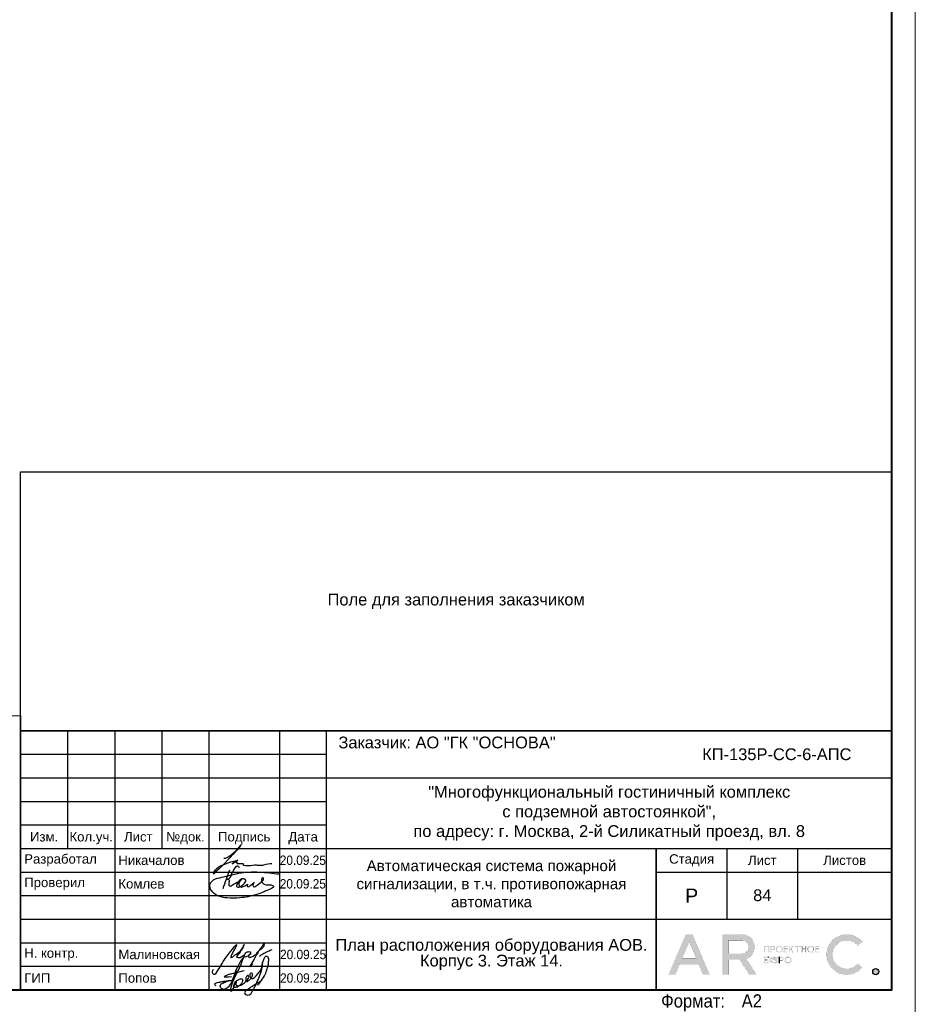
# Model space of a CAD drawing. Header units: millimetres. Extents: x -195178 to 1761886, y 140622 to 301105.
# Tile 78 of 131: x 750533 to 769552, y 224498 to 245401. Entities that reach past the tile are written whole.
import ezdxf
from ezdxf.enums import TextEntityAlignment as Align

# ---------------------------------------------------------------- set-up
doc = ezdxf.new("R2010")
doc.units = ezdxf.units.MM
doc.layers.get('Defpoints').update_dxf_attribs({"color": 252})
for name, color, linetype, lineweight in [('DB CP Оформление', 7, 'Continuous', 25), ('Охрана входов', 252, 'Continuous', 30), ('Рамка', 7, 'Continuous', 18)]:
    doc.layers.add(name, color=color, linetype=linetype, lineweight=lineweight)
doc.layers.add('DB CP Подписи', color=7, linetype='Continuous', lineweight=25, true_color=0x0a45f5)
doc.layers.add('Автоматика', color=1, linetype='Continuous')
doc.layers.add('формат', color=250, linetype='Continuous')
doc.styles.add('Arial', font='arial.ttf', dxfattribs={"width": 0.9, "height": 699.9999999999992})
doc.styles.add('CP.Text', font='arial.ttf')
doc.styles.add('CP.Text дата', font='arial.ttf', dxfattribs={"width": 0.9})

# ---------------------------------------------------------------- blocks, each defined once
blk = doc.blocks.new('*U29')
at = {"color": 0, "lineweight": 0}
blk.add_lwpolyline([(-594, 4.393872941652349e-15), (6.661338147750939e-14, 6.661338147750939e-14), (3.331937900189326e-14, 420.0000000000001), (-594.0000000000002, 420.0000000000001)], close=True, dxfattribs=at)
at = {"lineweight": 40}
blk.add_lwpolyline([(-574, 5.000000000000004), (-4.999999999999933, 5.000000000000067), (-4.999999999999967, 415.0000000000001), (-574.0000000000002, 415.0000000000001)], close=True, dxfattribs=at)
at = {"style": 'Arial', "width": 0.9}
blk.add_text('Формат:', height=2.8, dxfattribs=at).set_placement((-53.97311837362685, 1.250000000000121))
at = {"style": 'Arial', "width": 0.9, "flags": 8}
blk.add_attdef('FORMAT', (-36.87188609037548, 1.257088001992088), '', height=2.8, dxfattribs=at)
blk = doc.blocks.new('Попов')
at = {"layer": 'DB CP Подписи', "color": 160, "true_color": 0x0a45f5}
for points in [[(7.394956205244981, 7.032094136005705), (4.284556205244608, 0.8400941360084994), (3.982156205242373, 0.4944941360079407), (3.665356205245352, 0.2583778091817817), (3.190156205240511, 0.09837780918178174), (2.801356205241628, 0.2064941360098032), (2.509696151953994, 0.451294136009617), (2.383756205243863, 0.7680941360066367), (2.429696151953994, 0.9984941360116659), (2.62855620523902, 1.243294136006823), (3.319756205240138, 1.603294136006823), (3.895756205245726, 1.848094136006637), (4.370956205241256, 1.992094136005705), (4.918156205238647, 1.992094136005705)], [(7.394956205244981, 7.032094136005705), (6.962956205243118, 6.427294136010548), (4.918156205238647, 1.992094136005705)], [(8.094156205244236, 0.03369413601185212), (8.828556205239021, 0.5520941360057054), (9.980556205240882, 1.272094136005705), (10.85895620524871, 1.761694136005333), (10.41255620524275, 1.084894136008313), (11.57895620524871, 2.611294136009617), (12.16935620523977, 3.84969413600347), (12.471756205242, 4.713694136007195), (12.629696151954, 5.419294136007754), (12.689696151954, 6.2400941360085), (12.54375620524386, 6.945694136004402), (12.34215620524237, 7.075294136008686), (12.03975620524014, 7.075294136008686), (11.64969615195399, 6.6000941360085), (11.379696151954, 5.779294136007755), (11.21895620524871, 4.728094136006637), (10.72935620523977, 3.014494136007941), (9.418956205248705, 0.0336941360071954)], [(5.979696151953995, 4.069175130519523), (4.859696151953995, -0.1216221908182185), (5.311356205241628, 0.624094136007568), (5.311356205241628, 0.8688941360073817), (5.624396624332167, 1.697142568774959), (6.247356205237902, 2.150494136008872), (6.650556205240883, 2.323294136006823), (6.909756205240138, 2.323294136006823), (7.125756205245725, 2.150494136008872), (7.125756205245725, 1.747294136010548), (6.82335620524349, 1.243294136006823), (6.333756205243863, 0.7968941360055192), (5.714556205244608, 0.5088941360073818), (5.412156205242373, 0.5952941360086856), (5.49855620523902, 1.286494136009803), (5.817585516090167, 1.879286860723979), (5.714556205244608, 1.286494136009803), (5.829756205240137, 0.9552941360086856), (6.146556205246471, 0.8832941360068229), (6.794556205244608, 1.012894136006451), (7.528956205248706, 1.459294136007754), (8.119356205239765, 2.064094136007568), (8.407356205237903, 2.510494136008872), (8.407356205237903, 2.899294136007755), (8.320956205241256, 3.028894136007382), (8.090556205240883, 2.956894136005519), (7.816956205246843, 2.366494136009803), (7.816956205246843, 1.963294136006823), (7.989756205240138, 1.776094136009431), (8.364156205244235, 1.891294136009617), (8.82495620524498, 2.323294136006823), (9.055356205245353, 2.697694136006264), (9.271356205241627, 3.302494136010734), (9.012156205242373, 3.561694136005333), (8.882556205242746, 3.561694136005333), (8.709696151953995, 3.3600941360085), (8.709696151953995, 2.978377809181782), (9.039696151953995, 2.408377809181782), (10.349696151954, 3.378377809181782), (11.11969615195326, 4.410259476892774), (11.27818451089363, 5.133235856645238), (11.35539592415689, 5.654323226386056), (11.38831620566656, 5.819447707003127), (11.35539592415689, 5.654323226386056)], [(3.521356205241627, 2.971294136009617), (3.294445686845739, 2.859738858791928), (4.789696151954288, 2.859738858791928)], [(3.521356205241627, 2.971294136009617), (4.126156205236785, 3.244894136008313), (4.932556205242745, 3.475294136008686), (6.444556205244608, 3.835294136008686), (7.495756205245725, 4.080094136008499)], [(1.534156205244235, 0.8688941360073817), (1.303756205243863, 1.041694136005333), (1.217356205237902, 1.214494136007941), (1.447756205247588, 1.416094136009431), (2.038156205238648, 1.603294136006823), (2.815756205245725, 1.761694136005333), (3.506956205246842, 1.876894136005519), (4.357209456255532, 1.989153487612), (4.918156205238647, 1.992094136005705)]]:
    blk.add_spline(points, degree=3, dxfattribs=at)
at = {"layer": 'DB CP Подписи'}
blk.add_spline([(8.094156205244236, 0.03369413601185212), (7.791756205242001, -0.2544480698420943), (7.618956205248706, -0.4847058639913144), (7.618956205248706, -0.8015058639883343), (7.950156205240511, -1.060705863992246), (8.569356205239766, -1.060705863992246), (8.943756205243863, -0.7583058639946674), (9.116556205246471, -0.4991058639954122), (9.418956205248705, 0.0336941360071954)], degree=3, dxfattribs=at)
blk = doc.blocks.new('A$Cf51998ab')
at = {"layer": 'DB CP Подписи'}
for points in [[(2.024743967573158, 7.175397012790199), (0.02474396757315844, 3.175397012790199), (2.524743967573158, 0.1753970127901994), (9.524743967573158, 6.675397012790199), (17.02474396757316, 19.1753970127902), (23.52474396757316, 28.6753970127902), (29.02474396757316, 35.6753970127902), (35.52474396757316, 43.6753970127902), (36.52474396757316, 44.6753970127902), (30.02474396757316, 30.6753970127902), (28.52474396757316, 26.1753970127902), (28.52474396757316, 25.1753970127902), (31.52474396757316, 26.6753970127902), (36.02474396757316, 30.1753970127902), (43.52474396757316, 36.1753970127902), (45.52474396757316, 39.1753970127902), (47.52474396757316, 42.6753970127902), (47.52474396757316, 43.1753970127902), (48.02474396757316, 44.1753970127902), (40.52474396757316, 31.1753970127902), (37.52474396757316, 25.6753970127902), (40.52474396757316, 25.1753970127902), (47.02474396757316, 28.6753970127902), (47.52474396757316, 29.1753970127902)], [(66.52474396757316, 31.6753970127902), (75.02474396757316, 39.1753970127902), (79.02474396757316, 43.6753970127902), (79.52474396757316, 46.6753970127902), (75.02474396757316, 41.6753970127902), (69.02474396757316, 32.6753970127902), (61.02474396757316, 18.6753970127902), (57.02474396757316, 11.6753970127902), (61.52474396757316, 15.6753970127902)], [(57.52474396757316, 34.1753970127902), (54.52474396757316, 34.1753970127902), (50.02474396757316, 31.1753970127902), (49.52474396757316, 26.1753970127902), (54.02474396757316, 27.6753970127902), (56.02474396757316, 29.1753970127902), (58.02474396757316, 33.1753970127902), (57.52474396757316, 34.1753970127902)], [(59.02474396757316, 30.6753970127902), (55.49455854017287, 28.71229258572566), (55.52474396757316, 25.6753970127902), (57.52474396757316, 25.6753970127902), (62.02474396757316, 27.6753970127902), (65.02474396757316, 29.6753970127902), (65.52474396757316, 30.1753970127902)], [(71.80259313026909, 27.23596012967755), (75.18207571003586, 30.02247973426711), (81.43411698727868, 33.40007838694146), (87.77064376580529, 36.27103771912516), (91.06563812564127, 37.45319772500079)]]:
    blk.add_spline(points, degree=3, dxfattribs=at)
blk = doc.blocks.new('Лого')
at = {"layer": 'DB CP Оформление'}
h = blk.add_hatch(color=0, dxfattribs=at)
edge = h.paths.add_edge_path()
edge.add_line((-3.149615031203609, 491.8564630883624), (-2.145539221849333, 491.0307320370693))
edge.add_arc((-5.466713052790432, 493.7619962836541), 4.300000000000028, 39.43316774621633, 320.5668322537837, ccw=False)
edge.add_line((-2.145539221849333, 496.4932605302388), (-3.149615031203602, 495.6675294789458))
edge.add_arc((-5.466713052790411, 493.7619962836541), 3.000000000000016, 39.43316774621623, 320.5668322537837)
edge = h.paths.add_edge_path()
edge.add_arc((0.7039796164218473, 490.1453402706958), 0.65, 0, 360)
h.paths.add_polyline_path([(-38.91856638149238, 496.3972109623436), (-37.43639440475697, 492.9290438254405), (-40.40073835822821, 492.9290438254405)], flags=16)
edge = h.paths.add_edge_path(flags=16)
edge.add_line((-30.56831019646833, 493.9825875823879), (-27.63778042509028, 493.9825875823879))
edge.add_arc((-27.63778042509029, 495.2825875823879), 1.299999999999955, 270.0000000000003, 360.0000000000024)
edge.add_line((-26.33778042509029, 495.2825875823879), (-26.33778042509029, 495.4512324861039))
edge.add_arc((-27.63778042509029, 495.4512324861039), 1.300000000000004, 359.9999999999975, 449.9999999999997)
edge.add_line((-27.63778042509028, 496.7512324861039), (-30.56831019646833, 496.7512324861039))
edge.add_line((-30.56831019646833, 496.7512324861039), (-30.56831019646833, 493.9825875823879))
h.paths.add_polyline_path([(-35.9689509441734, 489.4953402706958), (-36.88082038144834, 491.6290438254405), (-40.956312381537, 491.6290438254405), (-41.8681818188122, 489.4953402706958), (-43.28192242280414, 489.4953402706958), (-39.6254366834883, 498.0512324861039), (-38.21169607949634, 498.0512324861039), (-34.55521034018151, 489.4953402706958)])
edge = h.paths.add_edge_path()
edge.add_line((-30.56831019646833, 489.4953402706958), (-31.86831019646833, 489.4953402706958))
edge.add_line((-31.86831019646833, 489.4953402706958), (-31.86831019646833, 498.0512324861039))
edge.add_line((-31.86831019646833, 498.0512324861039), (-27.63778042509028, 498.0512324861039))
edge.add_arc((-27.63778042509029, 495.4512324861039), 2.600000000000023, 0, 89.99999999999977, ccw=False)
edge.add_line((-25.03778042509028, 495.4512324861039), (-25.03778042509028, 495.2825875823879))
edge.add_arc((-27.63778042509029, 495.2825875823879), 2.600000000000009, -70.23716168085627, 0, ccw=False)
edge.add_line((-26.75864866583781, 492.8357268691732), (-24.6131234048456, 489.4953402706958))
edge.add_line((-24.6131234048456, 489.4953402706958), (-26.15818166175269, 489.4953402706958))
edge.add_line((-26.15818166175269, 489.4953402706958), (-28.20534579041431, 492.6825875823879))
edge.add_line((-28.20534579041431, 492.6825875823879), (-30.56831019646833, 492.6825875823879))
edge.add_line((-30.56831019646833, 492.6825875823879), (-30.56831019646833, 489.4953402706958))
edge = h.paths.add_edge_path(flags=16)
edge.add_line((-21.27053753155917, 492.6928723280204), (-21.27053753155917, 492.5228723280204))
edge.add_arc((-20.82053753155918, 492.5228723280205), 0.4499999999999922, 180.0000000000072, 270.0000000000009)
edge.add_line((-20.82053753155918, 492.0728723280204), (-20.69150461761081, 492.0728723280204))
edge.add_arc((-20.6915046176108, 492.5228723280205), 0.4500000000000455, 269.9999999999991, 359.9999999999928)
edge.add_line((-20.24150461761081, 492.5228723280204), (-20.24150461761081, 492.6928723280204))
edge.add_arc((-20.69150461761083, 492.6928723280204), 0.4500000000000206, 0, 89.99999999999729)
edge.add_line((-20.69150461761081, 493.1428723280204), (-20.82053753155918, 493.1428723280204))
edge.add_arc((-20.82053753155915, 492.6928723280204), 0.4500000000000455, 90.00000000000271, 180)
edge = h.paths.add_edge_path(flags=17)
edge.add_line((-21.62964566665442, 491.9228723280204), (-21.62964566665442, 492.5328723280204))
edge.add_line((-21.62964566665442, 492.5328723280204), (-21.45053753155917, 492.5328723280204))
edge.add_line((-21.45053753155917, 492.5328723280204), (-21.45053753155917, 492.5228723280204))
edge.add_arc((-20.85053753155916, 492.5228723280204), 0.6000000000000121, 180, 269.999999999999)
edge.add_line((-20.85053753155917, 491.9228723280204), (-20.66150461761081, 491.9228723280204))
edge.add_arc((-20.66150461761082, 492.5228723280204), 0.6000000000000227, 270.000000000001, 360)
edge.add_line((-20.06150461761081, 492.5228723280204), (-20.06150461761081, 492.6928723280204))
edge.add_arc((-20.66150461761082, 492.6928723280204), 0.6000000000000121, 0, 89.99999999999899)
edge.add_line((-20.66150461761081, 493.2928723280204), (-20.85053753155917, 493.2928723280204))
edge.add_arc((-20.85053753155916, 492.6928723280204), 0.6000000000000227, 90.00000000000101, 180)
edge.add_line((-21.45053753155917, 492.6928723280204), (-21.45053753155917, 492.6828723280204))
edge.add_line((-21.45053753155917, 492.6828723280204), (-21.62964566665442, 492.6828723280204))
edge.add_line((-21.62964566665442, 492.6828723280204), (-21.62964566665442, 493.2928723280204))
edge.add_line((-21.62964566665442, 493.2928723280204), (-21.80964566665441, 493.2928723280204))
edge.add_line((-21.80964566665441, 493.2928723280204), (-21.80964566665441, 491.9228723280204))
edge.add_line((-21.80964566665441, 491.9228723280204), (-21.62964566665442, 491.9228723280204))
edge = h.paths.add_edge_path(flags=16)
edge.add_line((-18.44160413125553, 492.6928723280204), (-18.44160413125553, 492.5228723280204))
edge.add_arc((-17.99160413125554, 492.5228723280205), 0.4499999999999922, 180.0000000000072, 270.0000000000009)
edge.add_line((-17.99160413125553, 492.0728723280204), (-17.86257121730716, 492.0728723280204))
edge.add_arc((-17.86257121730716, 492.5228723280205), 0.4500000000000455, 269.9999999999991, 359.9999999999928)
edge.add_line((-17.41257121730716, 492.5228723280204), (-17.41257121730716, 492.6928723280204))
edge.add_arc((-17.86257121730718, 492.6928723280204), 0.4500000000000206, 0, 89.99999999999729)
edge.add_line((-17.86257121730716, 493.1428723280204), (-17.99160413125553, 493.1428723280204))
edge.add_arc((-17.99160413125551, 492.6928723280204), 0.4500000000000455, 90.00000000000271, 180)
edge = h.paths.add_edge_path()
edge.add_line((-18.62160413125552, 492.6928723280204), (-18.62160413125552, 492.5228723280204))
edge.add_arc((-18.02160413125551, 492.5228723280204), 0.6000000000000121, 180, 269.999999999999)
edge.add_line((-18.02160413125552, 491.9228723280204), (-17.83257121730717, 491.9228723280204))
edge.add_arc((-17.83257121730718, 492.5228723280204), 0.6000000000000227, 270.000000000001, 360)
edge.add_line((-17.23257121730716, 492.5228723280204), (-17.23257121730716, 492.6928723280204))
edge.add_arc((-17.83257121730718, 492.6928723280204), 0.6000000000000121, 0, 89.99999999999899)
edge.add_line((-17.83257121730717, 493.2928723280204), (-18.02160413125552, 493.2928723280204))
edge.add_arc((-18.02160413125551, 492.6928723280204), 0.6000000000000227, 90.00000000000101, 180)
edge = h.paths.add_edge_path(flags=16)
edge.add_line((-13.61226025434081, 494.9777851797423), (-13.61226025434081, 494.8077851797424))
edge.add_arc((-13.16226025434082, 494.8077851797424), 0.4499999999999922, 180.0000000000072, 270.0000000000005)
edge.add_line((-13.16226025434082, 494.3577851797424), (-13.03322734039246, 494.3577851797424))
edge.add_arc((-13.03322734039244, 494.8077851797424), 0.4500000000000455, 269.9999999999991, 359.9999999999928)
edge.add_line((-12.58322734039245, 494.8077851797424), (-12.58322734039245, 494.9777851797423))
edge.add_arc((-13.03322734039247, 494.9777851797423), 0.4500000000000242, 0, 89.99999999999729)
edge.add_line((-13.03322734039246, 495.4277851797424), (-13.16226025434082, 495.4277851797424))
edge.add_arc((-13.16226025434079, 494.9777851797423), 0.4500000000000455, 90.00000000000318, 180)
edge = h.paths.add_edge_path()
edge.add_line((-13.79226025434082, 494.9777851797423), (-13.79226025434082, 494.8077851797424))
edge.add_arc((-13.19226025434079, 494.8077851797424), 0.6000000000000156, 180, 269.9999999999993)
edge.add_line((-13.19226025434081, 494.2077851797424), (-13.00322734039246, 494.2077851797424))
edge.add_arc((-13.00322734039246, 494.8077851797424), 0.6000000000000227, 270.000000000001, 360)
edge.add_line((-12.40322734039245, 494.8077851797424), (-12.40322734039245, 494.9777851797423))
edge.add_arc((-13.00322734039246, 494.9777851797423), 0.6000000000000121, 0, 89.99999999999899)
edge.add_line((-13.00322734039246, 495.5777851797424), (-13.19226025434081, 495.5777851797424))
edge.add_arc((-13.19226025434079, 494.9777851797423), 0.6000000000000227, 90.00000000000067, 180)
edge = h.paths.add_edge_path(flags=16)
edge.add_line((-20.28705089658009, 494.9777851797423), (-20.28705089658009, 494.8077851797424))
edge.add_arc((-19.8370508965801, 494.8077851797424), 0.4499999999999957, 180.0000000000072, 270.0000000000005)
edge.add_line((-19.83705089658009, 494.3577851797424), (-19.70801798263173, 494.3577851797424))
edge.add_arc((-19.70801798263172, 494.8077851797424), 0.4500000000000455, 269.9999999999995, 359.9999999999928)
edge.add_line((-19.25801798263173, 494.8077851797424), (-19.25801798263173, 494.9777851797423))
edge.add_arc((-19.70801798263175, 494.9777851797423), 0.4500000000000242, 0, 89.99999999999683)
edge.add_line((-19.70801798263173, 495.4277851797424), (-19.83705089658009, 495.4277851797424))
edge.add_arc((-19.83705089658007, 494.9777851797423), 0.4500000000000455, 90.00000000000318, 180)
edge = h.paths.add_edge_path()
edge.add_line((-20.46705089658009, 494.9777851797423), (-20.46705089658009, 494.8077851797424))
edge.add_arc((-19.86705089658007, 494.8077851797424), 0.6000000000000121, 180, 269.999999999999)
edge.add_line((-19.86705089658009, 494.2077851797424), (-19.67801798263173, 494.2077851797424))
edge.add_arc((-19.67801798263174, 494.8077851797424), 0.6000000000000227, 270.000000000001, 360)
edge.add_line((-19.07801798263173, 494.8077851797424), (-19.07801798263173, 494.9777851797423))
edge.add_arc((-19.67801798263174, 494.9777851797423), 0.6000000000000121, 0, 89.99999999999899)
edge.add_line((-19.67801798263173, 495.5777851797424), (-19.86705089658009, 495.5777851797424))
edge.add_arc((-19.86705089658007, 494.9777851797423), 0.6000000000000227, 90.00000000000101, 180)
edge = h.paths.add_edge_path(flags=16)
edge.add_arc((-19.22667760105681, 492.7878723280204), 0.1800000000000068, 270.0000000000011, 360)
edge.add_line((-19.04667760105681, 492.7878723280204), (-19.0466776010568, 492.9328723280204))
edge.add_arc((-19.22667760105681, 492.9328723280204), 0.1800000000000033, 0, 89.99999999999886)
edge.add_line((-19.2266776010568, 493.1128723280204), (-19.63443714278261, 493.1128723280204))
edge.add_line((-19.63443714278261, 493.1128723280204), (-19.6344371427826, 492.6078723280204))
edge.add_line((-19.6344371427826, 492.6078723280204), (-19.22667760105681, 492.6078723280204))
edge = h.paths.add_edge_path()
edge.add_line((-19.63443714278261, 491.9228723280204), (-19.81443714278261, 491.9228723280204))
edge.add_line((-19.81443714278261, 491.9228723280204), (-19.81443714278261, 493.2928723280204))
edge.add_line((-19.81443714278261, 493.2928723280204), (-19.2266776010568, 493.2928723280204))
edge.add_arc((-19.2266776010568, 492.9328723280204), 0.3600000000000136, 0, 89.99999999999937, ccw=False)
edge.add_line((-18.8666776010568, 492.9328723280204), (-18.86667760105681, 492.7878723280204))
edge.add_arc((-19.22667760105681, 492.7878723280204), 0.3600000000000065, -89.99999999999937, 0, ccw=False)
edge.add_line((-19.22667760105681, 492.4278723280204), (-19.63443714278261, 492.4278723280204))
edge.add_line((-19.63443714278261, 492.4278723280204), (-19.63443714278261, 491.9228723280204))
edge = h.paths.add_edge_path(flags=16)
edge.add_line((-22.41432519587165, 492.0728723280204), (-22.81592550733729, 492.0728723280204))
edge.add_line((-22.81592550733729, 492.0728723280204), (-22.81592550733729, 492.5700955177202))
edge.add_line((-22.81592550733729, 492.5700955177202), (-22.41432519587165, 492.5700955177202))
edge.add_arc((-22.41432519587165, 492.3900955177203), 0.17999999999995, -1.807620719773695e-11, 89.99999999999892, ccw=False)
edge.add_line((-22.23432519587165, 492.3900955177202), (-22.23432519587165, 492.2528723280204))
edge.add_arc((-22.41432519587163, 492.2528723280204), 0.1799999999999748, -90.00000000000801, 0, ccw=False)
h.paths.add_polyline_path([(-16.95626591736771, 495.5777851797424), (-17.51223811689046, 494.9677851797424), (-17.55459530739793, 494.9677851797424), (-17.55459530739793, 495.5777851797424), (-17.73459530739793, 495.5777851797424), (-17.73459530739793, 494.2077851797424), (-17.55459530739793, 494.2077851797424), (-17.55459530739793, 494.8177851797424), (-17.47826675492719, 494.8177851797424), (-16.92229455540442, 494.2077851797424), (-16.67874821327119, 494.2077851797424), (-17.32006333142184, 494.9114214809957), (-16.71271957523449, 495.5777851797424)])
edge = h.paths.add_edge_path()
edge.add_line((-22.10894538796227, 493.1128723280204), (-22.8159255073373, 493.1128723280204))
edge.add_line((-22.8159255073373, 493.1128723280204), (-22.81592550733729, 492.7200955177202))
edge.add_line((-22.81592550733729, 492.7200955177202), (-22.41432519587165, 492.7200955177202))
edge.add_arc((-22.41432519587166, 492.3600955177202), 0.3600000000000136, 0, 89.99999999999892, ccw=False)
edge.add_line((-22.05432519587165, 492.3600955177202), (-22.05432519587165, 492.2828723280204))
edge.add_arc((-22.41432519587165, 492.2828723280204), 0.3600000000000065, -89.99999999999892, 0, ccw=False)
edge.add_line((-22.41432519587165, 491.9228723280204), (-23.01592550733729, 491.9228723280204))
edge.add_line((-23.01592550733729, 491.9228723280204), (-23.01592550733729, 493.2928723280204))
edge.add_line((-23.01592550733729, 493.2928723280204), (-22.10894538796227, 493.2928723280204))
edge.add_line((-22.10894538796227, 493.2928723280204), (-22.10894538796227, 493.1128723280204))
h.paths.add_polyline_path([(-15.99401623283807, 495.3977851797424), (-16.45775531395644, 495.3977851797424), (-16.45775531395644, 495.5777851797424), (-15.35027715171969, 495.5777851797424), (-15.35027715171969, 495.3977851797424), (-15.81401623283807, 495.3977851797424), (-15.81401623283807, 494.2077851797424), (-15.99401623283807, 494.2077851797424)])
h.paths.add_polyline_path([(-14.219327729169, 494.9827851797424), (-14.219327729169, 495.5777851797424), (-14.039327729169, 495.5777851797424), (-14.039327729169, 494.2077851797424), (-14.219327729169, 494.2077851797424), (-14.219327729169, 494.8027851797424), (-14.92320967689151, 494.8027851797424), (-14.92320967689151, 494.2077851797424), (-15.10320967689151, 494.2077851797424), (-15.10320967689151, 495.5777851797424), (-14.92320967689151, 495.5777851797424), (-14.92320967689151, 494.9827851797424)])
h.paths.add_polyline_path([(-11.97615986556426, 494.8027851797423), (-11.97615986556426, 494.3877851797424), (-11.30687213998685, 494.3877851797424), (-11.30687213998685, 494.2077851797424), (-12.15615986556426, 494.2077851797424), (-12.15615986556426, 495.5777851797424), (-11.30687213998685, 495.5777851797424), (-11.30687213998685, 495.3977851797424), (-11.97615986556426, 495.3977851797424), (-11.97615986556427, 494.9827851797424), (-11.34484040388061, 494.9827851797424), (-11.34484040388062, 494.8027851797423)])
edge = h.paths.add_edge_path(flags=16)
edge.add_arc((-21.07411837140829, 495.0727851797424), 0.1800000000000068, 270.0000000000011, 360)
edge.add_line((-20.89411837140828, 495.0727851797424), (-20.89411837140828, 495.2177851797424))
edge.add_arc((-21.07411837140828, 495.2177851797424), 0.1800000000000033, 0, 89.99999999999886)
edge.add_line((-21.07411837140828, 495.3977851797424), (-21.48187791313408, 495.3977851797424))
edge.add_line((-21.48187791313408, 495.3977851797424), (-21.48187791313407, 494.8927851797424))
edge.add_line((-21.48187791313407, 494.8927851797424), (-21.07411837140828, 494.8927851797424))
h.paths.add_polyline_path([(-22.81592550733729, 494.2077851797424), (-23.01592550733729, 494.2077851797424), (-23.01592550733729, 495.5777851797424), (-21.90894538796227, 495.5777851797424), (-21.90894538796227, 494.2077851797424), (-22.10894538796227, 494.2077851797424), (-22.10894538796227, 495.3977851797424), (-22.81592550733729, 495.3977851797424)])
h.paths.add_polyline_path([(-18.65095050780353, 494.8027851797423), (-18.65095050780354, 494.3877851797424), (-17.98166278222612, 494.3877851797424), (-17.98166278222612, 494.2077851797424), (-18.83095050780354, 494.2077851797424), (-18.83095050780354, 495.5777851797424), (-17.98166278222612, 495.5777851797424), (-17.98166278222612, 495.3977851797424), (-18.65095050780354, 495.3977851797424), (-18.65095050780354, 494.9827851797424), (-18.01963104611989, 494.9827851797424), (-18.01963104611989, 494.8027851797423)])
edge = h.paths.add_edge_path()
edge.add_line((-21.48187791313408, 494.2077851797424), (-21.66187791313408, 494.2077851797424))
edge.add_line((-21.66187791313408, 494.2077851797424), (-21.66187791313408, 495.5777851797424))
edge.add_line((-21.66187791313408, 495.5777851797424), (-21.07411837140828, 495.5777851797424))
edge.add_arc((-21.07411837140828, 495.2177851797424), 0.3600000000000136, 0, 89.99999999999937, ccw=False)
edge.add_line((-20.71411837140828, 495.2177851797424), (-20.71411837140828, 495.0727851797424))
edge.add_arc((-21.07411837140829, 495.0727851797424), 0.3600000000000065, -89.99999999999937, 0, ccw=False)
edge.add_line((-21.07411837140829, 494.7127851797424), (-21.48187791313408, 494.7127851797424))
edge.add_line((-21.48187791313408, 494.7127851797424), (-21.48187791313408, 494.2077851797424))
edge = h.paths.add_edge_path()
edge.add_line((-19.81443714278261, 493.2928723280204), (-19.81443714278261, 491.9228723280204))
edge.add_line((-22.10894538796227, 493.2928723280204), (-22.10894538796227, 493.1128723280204))
at = {"layer": 'DB CP Оформление', "color": 0}
for p, q in [((-22.10894538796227, 493.2928723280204), (-22.10894538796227, 493.1128723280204)), ((-19.81443714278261, 493.2928723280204), (-19.81443714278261, 491.9228723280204))]:
    blk.add_line(p, q, dxfattribs=at)
at = {"layer": 'DB CP Оформление', "color": 0, "const_width": 0.01}
for points in [[(-35.9689509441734, 489.4953402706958), (-36.88082038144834, 491.6290438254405), (-40.956312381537, 491.6290438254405), (-41.8681818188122, 489.4953402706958), (-43.28192242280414, 489.4953402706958), (-39.6254366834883, 498.0512324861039), (-38.21169607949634, 498.0512324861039), (-34.55521034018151, 489.4953402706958)], [(-38.91856638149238, 496.3972109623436), (-37.43639440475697, 492.9290438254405), (-40.40073835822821, 492.9290438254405)], [(-22.81592550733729, 494.2077851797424), (-23.01592550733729, 494.2077851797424), (-23.01592550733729, 495.5777851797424), (-21.90894538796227, 495.5777851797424), (-21.90894538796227, 494.2077851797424), (-22.10894538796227, 494.2077851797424), (-22.10894538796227, 495.3977851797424), (-22.81592550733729, 495.3977851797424)], [(-18.65095050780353, 494.8027851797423), (-18.65095050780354, 494.3877851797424), (-17.98166278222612, 494.3877851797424), (-17.98166278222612, 494.2077851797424), (-18.83095050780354, 494.2077851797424), (-18.83095050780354, 495.5777851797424), (-17.98166278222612, 495.5777851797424), (-17.98166278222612, 495.3977851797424), (-18.65095050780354, 495.3977851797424), (-18.65095050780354, 494.9827851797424), (-18.01963104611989, 494.9827851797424), (-18.01963104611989, 494.8027851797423)], [(-16.95626591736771, 495.5777851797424), (-17.51223811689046, 494.9677851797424), (-17.55459530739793, 494.9677851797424), (-17.55459530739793, 495.5777851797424), (-17.73459530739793, 495.5777851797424), (-17.73459530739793, 494.2077851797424), (-17.55459530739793, 494.2077851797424), (-17.55459530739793, 494.8177851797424), (-17.47826675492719, 494.8177851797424), (-16.92229455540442, 494.2077851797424), (-16.67874821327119, 494.2077851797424), (-17.32006333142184, 494.9114214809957), (-16.71271957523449, 495.5777851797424)], [(-15.99401623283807, 495.3977851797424), (-16.45775531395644, 495.3977851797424), (-16.45775531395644, 495.5777851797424), (-15.35027715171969, 495.5777851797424), (-15.35027715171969, 495.3977851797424), (-15.81401623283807, 495.3977851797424), (-15.81401623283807, 494.2077851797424), (-15.99401623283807, 494.2077851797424)], [(-14.219327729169, 494.9827851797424), (-14.219327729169, 495.5777851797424), (-14.039327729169, 495.5777851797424), (-14.039327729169, 494.2077851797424), (-14.219327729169, 494.2077851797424), (-14.219327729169, 494.8027851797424), (-14.92320967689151, 494.8027851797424), (-14.92320967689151, 494.2077851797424), (-15.10320967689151, 494.2077851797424), (-15.10320967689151, 495.5777851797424), (-14.92320967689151, 495.5777851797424), (-14.92320967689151, 494.9827851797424)], [(-11.97615986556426, 494.8027851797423), (-11.97615986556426, 494.3877851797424), (-11.30687213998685, 494.3877851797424), (-11.30687213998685, 494.2077851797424), (-12.15615986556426, 494.2077851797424), (-12.15615986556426, 495.5777851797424), (-11.30687213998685, 495.5777851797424), (-11.30687213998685, 495.3977851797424), (-11.97615986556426, 495.3977851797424), (-11.97615986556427, 494.9827851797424), (-11.34484040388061, 494.9827851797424), (-11.34484040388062, 494.8027851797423)]]:
    blk.add_lwpolyline(points, close=True, dxfattribs=at)
for points in [[(-30.56831019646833, 489.4953402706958), (-31.86831019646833, 489.4953402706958), (-31.86831019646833, 498.0512324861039), (-27.63778042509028, 498.0512324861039, -0.414213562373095), (-25.03778042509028, 495.4512324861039), (-25.03778042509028, 495.2825875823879, -0.316436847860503), (-26.75864866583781, 492.8357268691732), (-24.6131234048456, 489.4953402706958), (-26.15818166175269, 489.4953402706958), (-28.20534579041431, 492.6825875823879), (-30.56831019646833, 492.6825875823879)], [(-3.149615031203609, 491.8564630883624), (-2.145539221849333, 491.0307320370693, -2.790346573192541), (-2.145539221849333, 496.4932605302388), (-3.149615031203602, 495.6675294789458, 2.790346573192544)], [(-30.56831019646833, 493.9825875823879), (-27.63778042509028, 493.9825875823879, 0.414213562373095), (-26.33778042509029, 495.2825875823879), (-26.33778042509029, 495.4512324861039, 0.414213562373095), (-27.63778042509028, 496.7512324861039), (-30.56831019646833, 496.7512324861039)], [(-21.48187791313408, 494.2077851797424), (-21.66187791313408, 494.2077851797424), (-21.66187791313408, 495.5777851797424), (-21.07411837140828, 495.5777851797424, -0.4142135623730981), (-20.71411837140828, 495.2177851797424), (-20.71411837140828, 495.0727851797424, -0.4142135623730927), (-21.07411837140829, 494.7127851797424), (-21.48187791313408, 494.7127851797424)], [(-20.46705089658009, 494.9777851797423), (-20.46705089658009, 494.8077851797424, 0.414213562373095), (-19.86705089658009, 494.2077851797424), (-19.67801798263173, 494.2077851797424, 0.414213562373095), (-19.07801798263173, 494.8077851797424), (-19.07801798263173, 494.9777851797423, 0.414213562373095), (-19.67801798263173, 495.5777851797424), (-19.86705089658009, 495.5777851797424, 0.414213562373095)], [(-20.28705089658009, 494.9777851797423), (-20.28705089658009, 494.8077851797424, 0.414213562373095), (-19.83705089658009, 494.3577851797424), (-19.70801798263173, 494.3577851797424, 0.414213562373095), (-19.25801798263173, 494.8077851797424), (-19.25801798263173, 494.9777851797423, 0.414213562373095), (-19.70801798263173, 495.4277851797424), (-19.83705089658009, 495.4277851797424, 0.414213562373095)], [(-13.79226025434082, 494.9777851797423), (-13.79226025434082, 494.8077851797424, 0.414213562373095), (-13.19226025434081, 494.2077851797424), (-13.00322734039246, 494.2077851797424, 0.414213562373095), (-12.40322734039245, 494.8077851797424), (-12.40322734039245, 494.9777851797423, 0.414213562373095), (-13.00322734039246, 495.5777851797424), (-13.19226025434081, 495.5777851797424, 0.414213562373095)], [(-13.61226025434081, 494.9777851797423), (-13.61226025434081, 494.8077851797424, 0.414213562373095), (-13.16226025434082, 494.3577851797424), (-13.03322734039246, 494.3577851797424, 0.414213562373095), (-12.58322734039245, 494.8077851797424), (-12.58322734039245, 494.9777851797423, 0.414213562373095), (-13.03322734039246, 495.4277851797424), (-13.16226025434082, 495.4277851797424, 0.414213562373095)], [(-21.07411837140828, 494.8927851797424, 0.4142135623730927), (-20.89411837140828, 495.0727851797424), (-20.89411837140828, 495.2177851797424, 0.4142135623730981), (-21.07411837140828, 495.3977851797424), (-21.48187791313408, 495.3977851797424), (-21.48187791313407, 494.8927851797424)], [(-22.10894538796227, 493.1128723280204), (-22.8159255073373, 493.1128723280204), (-22.81592550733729, 492.7200955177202), (-22.41432519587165, 492.7200955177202, -0.4142135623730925), (-22.05432519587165, 492.3600955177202), (-22.05432519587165, 492.2828723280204, -0.4142135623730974), (-22.41432519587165, 491.9228723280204), (-23.01592550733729, 491.9228723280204), (-23.01592550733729, 493.2928723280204), (-22.10894538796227, 493.2928723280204)], [(-22.41432519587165, 492.0728723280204), (-22.81592550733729, 492.0728723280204), (-22.81592550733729, 492.5700955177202), (-22.41432519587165, 492.5700955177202, -0.4142135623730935), (-22.23432519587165, 492.3900955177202), (-22.23432519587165, 492.2528723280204, -0.4142135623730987)], [(-21.62964566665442, 491.9228723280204), (-21.62964566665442, 492.5328723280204), (-21.45053753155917, 492.5328723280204), (-21.45053753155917, 492.5228723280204, 0.414213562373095), (-20.85053753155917, 491.9228723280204), (-20.66150461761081, 491.9228723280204, 0.414213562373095), (-20.06150461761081, 492.5228723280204), (-20.06150461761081, 492.6928723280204, 0.414213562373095), (-20.66150461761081, 493.2928723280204), (-20.85053753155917, 493.2928723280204, 0.414213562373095), (-21.45053753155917, 492.6928723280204), (-21.45053753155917, 492.6828723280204), (-21.62964566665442, 492.6828723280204), (-21.62964566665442, 493.2928723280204), (-21.80964566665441, 493.2928723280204), (-21.80964566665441, 491.9228723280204)], [(-21.27053753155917, 492.6928723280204), (-21.27053753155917, 492.5228723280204, 0.414213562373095), (-20.82053753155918, 492.0728723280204), (-20.69150461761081, 492.0728723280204, 0.414213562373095), (-20.24150461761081, 492.5228723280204), (-20.24150461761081, 492.6928723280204, 0.414213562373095), (-20.69150461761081, 493.1428723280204), (-20.82053753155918, 493.1428723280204, 0.414213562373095)], [(-19.63443714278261, 491.9228723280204), (-19.81443714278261, 491.9228723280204), (-19.81443714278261, 493.2928723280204), (-19.2266776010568, 493.2928723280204, -0.4142135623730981), (-18.8666776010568, 492.9328723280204), (-18.86667760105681, 492.7878723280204, -0.4142135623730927), (-19.22667760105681, 492.4278723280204), (-19.63443714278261, 492.4278723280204)], [(-19.22667760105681, 492.6078723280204, 0.4142135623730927), (-19.04667760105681, 492.7878723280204), (-19.0466776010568, 492.9328723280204, 0.4142135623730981), (-19.2266776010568, 493.1128723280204), (-19.63443714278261, 493.1128723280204), (-19.6344371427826, 492.6078723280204)], [(-18.62160413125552, 492.6928723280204), (-18.62160413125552, 492.5228723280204, 0.414213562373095), (-18.02160413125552, 491.9228723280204), (-17.83257121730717, 491.9228723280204, 0.414213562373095), (-17.23257121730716, 492.5228723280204), (-17.23257121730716, 492.6928723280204, 0.414213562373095), (-17.83257121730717, 493.2928723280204), (-18.02160413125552, 493.2928723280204, 0.414213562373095)], [(-18.44160413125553, 492.6928723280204), (-18.44160413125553, 492.5228723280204, 0.414213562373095), (-17.99160413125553, 492.0728723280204), (-17.86257121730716, 492.0728723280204, 0.414213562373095), (-17.41257121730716, 492.5228723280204), (-17.41257121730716, 492.6928723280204, 0.414213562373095), (-17.86257121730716, 493.1428723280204), (-17.99160413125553, 493.1428723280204, 0.414213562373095)]]:
    blk.add_lwpolyline(points, format="xyb", close=True, dxfattribs=at)
at = {"layer": 'DB CP Оформление', "color": 0}
blk.add_circle((0.7039796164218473, 490.1453402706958), 0.65, dxfattribs=at)
at = {"layer": 'Defpoints', "color": 0}
blk.add_lwpolyline([(-45.89650028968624, 501.2732863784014), (4.103499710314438, 501.2732863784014), (4.103499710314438, 486.2732863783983), (-45.89650028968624, 486.2732863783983)], close=True, dxfattribs=at)
blk = doc.blocks.new('A$C5BE547C8')
at = {"layer": 'DB CP Подписи', "color": 160, "true_color": 0x0a45f5}
for points in [[(12.77064067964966, 273.4620631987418), (54.9465189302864, 284.4855278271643), (94.154754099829, 355.2698806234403), (190.2780455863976, 461.4464249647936), (197.8667517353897, 439.9583000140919)], [(553.6754189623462, 292.4671654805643), (541.1363445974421, 294.8536106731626), (543.5881781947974, 221.3447915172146), (618.3679039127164, 188.8783703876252), (688.8570107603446, 181.5274854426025), (702.341915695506, 169.2760206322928), (655.1448083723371, 128.8461685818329), (445.8771119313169, 43.72502877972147), (210.5232081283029, -1.356840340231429), (25.1820216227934, -2.336883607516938), (-119.9528827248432, 30.00445333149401), (-207.229957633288, 105.4676031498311), (-226.8427679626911, 202.491644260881), (-177.8107121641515, 263.2541753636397), (-54.24994114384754, 301.4757719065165), (189.9297362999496, 360.2782164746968), (498.8316938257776, 377.9189649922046), (787.0024744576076, 349.3846527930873)], [(-36.17550682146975, 134.4371501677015), (61.71678818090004, 412.4869762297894)], [(240.4512582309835, 278.160545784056), (216.6761126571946, 242.9138925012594), (193.0570860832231, 200.9501308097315), (214.3763311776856, 163.8837520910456), (260.4151262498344, 165.1061032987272), (324.2741268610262, 195.7046833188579), (317.2758679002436, 178.2197674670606), (323.3993369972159, 165.9803596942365), (371.5122399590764, 186.0879841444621), (421.3747226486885, 228.0517155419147), (401.2547955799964, 186.9622102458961), (414.3764636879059, 162.4833644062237), (464.2389463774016, 183.4652452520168), (539.4700353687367, 247.2851138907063), (556.5207641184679, 274.5734312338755), (553.6754189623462, 292.4671654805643)], [(12.77064067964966, 273.4620631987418), (53.68175455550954, 259.2054039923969), (47.35787273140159, 207.3811667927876), (60.00563637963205, 173.2529950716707), (97.94904722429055, 183.3650324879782)], [(97.94904722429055, 183.3650324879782), (177.0679458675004, 224.8184770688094), (161.8986921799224, 163.5096667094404), (207.1457470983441, 161.4226177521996), (266.314922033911, 204.5548820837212), (296.9437179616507, 255.3396693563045), (253.785020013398, 280.3842265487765), (197.7158576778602, 243.8061435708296), (177.076149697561, 224.897245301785)]]:
    blk.add_spline(points, degree=3, dxfattribs=at)
blk = doc.blocks.new('Никачалов')
blk.add_lwpolyline([(-307.2528087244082, -10.52482762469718), (-266.7209943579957, -10.52482762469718), (-217.2917009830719, 12.19796214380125), (-151.053767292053, 56.65713122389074), (-104.5903002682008, 97.1639252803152), (-42.3079472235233, 148.5397506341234), (-2.762450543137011, 181.1417946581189), (25.90605847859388, 213.7455219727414), (43.7010164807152, 235.4819012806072), (55.56432182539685, 255.2404097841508), (61.49597449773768, 269.0720390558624), (48.64291482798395, 267.0958515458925), (20.96416013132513, 227.5771512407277), (-26.48906123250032, 171.2625404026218), (-43.29770154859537, 147.551656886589), (-106.566372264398, 73.45304175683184), (-171.8145516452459, 1.330614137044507), (-320.1058683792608, -151.8054015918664), (-406.1148320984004, -241.7118334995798), (-487.1818974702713, -312.8461673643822), (-518.8162328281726, -343.4720238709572), (-528.703466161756, -345.4482113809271), (-526.7239574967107, -334.5808633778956), (-516.8401608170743, -316.7968590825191), (-494.0998678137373, -283.2067213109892), (-477.294664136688, -261.4703420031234), (-435.7730954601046, -217.0111729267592), (-400.1831794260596, -188.3598206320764), (-362.6171914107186, -168.6013121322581), (-318.1297963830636, -150.8173078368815), (-234.0969046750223, -118.213580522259), (-154.0195936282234, -90.55032198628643), (-5.728276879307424, -52.01971543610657), (-125.3510846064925, -134.0213973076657), (-130.2929829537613, -133.0333035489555), (-128.316910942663, -131.0571160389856), (-95.39726961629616, -111.8204287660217), (-59.85203000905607, -95.76348443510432), (-27.71938084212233, -87.49177623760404), (-25.77080201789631, -90.41229184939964), (-29.66795968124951, -102.5757764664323), (-30.15252690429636, -110.3610126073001), (-29.17995580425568, -115.7122051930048), (-24.3102270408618, -121.0650810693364), (-17.49535610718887, -123.4974413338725), (-8.24390245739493, -125.9314848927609), (2.468126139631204, -127.3909010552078), (14.15272583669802, -127.3909010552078), (101.7906602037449, -127.3909010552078), (105.0348549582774, -129.2711407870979), (104.8664592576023, -152.815378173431), (110.9218312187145, -158.3651994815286), (128.4246742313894, -163.9133375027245), (156.4780234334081, -166.202617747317), (264.0107071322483, -165.9518068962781), (307.6251938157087, -158.1497378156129), (346.3905716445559, -151.961947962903), (383.8122205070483, -151.961947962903), (403.5351374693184, -158.7119581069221), (436.9152894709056, -161.67118948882), (526.11689822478, -161.927050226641), (598.5373598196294, -138.5208429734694), (676.6111056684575, -125.8742528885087), (713.761259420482, -126.4129070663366)])
blk = doc.blocks.new('ауацуа')
at = {"layer": 'DB CP Оформление'}
for p, q in [((-901444.4389830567, -47611.55045884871), (-882944.4389830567, -47611.55045884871)), ((-901444.4389830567, -53111.55045884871), (-901444.4389830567, -47611.55045884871)), ((-900444.4389830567, -47611.55045884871), (-900444.4389830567, -50111.55045884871)), ((-899444.4389830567, -47611.55045884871), (-899444.4389830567, -53111.55045884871)), ((-898444.4389830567, -47611.55045884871), (-898444.4389830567, -50111.55045884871)), ((-897444.4389830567, -47611.55045884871), (-897444.4389830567, -53111.55045884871)), ((-895944.4389830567, -47611.55045884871), (-895944.4389830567, -53111.55045884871)), ((-894944.4389830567, -53111.55045884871), (-894944.4389830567, -47612.58197722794)), ((-901444.4389830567, -48111.55045884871), (-894944.4389830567, -48111.55045884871)), ((-901444.4389830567, -48611.55045884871), (-894944.4389830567, -48611.55045884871)), ((-894944.4389830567, -48611.55045884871), (-882944.4389830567, -48611.55045884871)), ((-901444.4389830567, -49111.55045884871), (-894944.4389830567, -49111.55045884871)), ((-901444.4389830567, -49611.55045884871), (-894944.4389830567, -49611.55045884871)), ((-901444.4389830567, -50111.55045884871), (-882944.4389830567, -50111.55045884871)), ((-887944.4389830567, -53111.55045884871), (-887944.4389830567, -50111.55045884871)), ((-887944.4389830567, -50111.55045884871), (-887944.4389830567, -53111.55045884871)), ((-886444.4389830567, -50111.55045884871), (-886444.4389830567, -51611.55045884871)), ((-884944.4389830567, -50111.55045884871), (-884944.4389830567, -51611.55045884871)), ((-901444.4389830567, -50611.55045884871), (-894944.4389830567, -50611.55045884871)), ((-887944.4389830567, -50611.55045884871), (-882944.4389830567, -50611.55045884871)), ((-901444.4389830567, -51111.55045884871), (-894944.4389830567, -51111.55045884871)), ((-901444.4389830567, -51611.55045884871), (-894944.4389830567, -51611.55045884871)), ((-894944.4389830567, -51611.55045884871), (-882944.4389830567, -51611.55045884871)), ((-901444.4389830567, -52111.55045884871), (-894944.4389830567, -52111.55045884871)), ((-901444.4389830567, -52611.55045884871), (-894944.4389830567, -52611.55045884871)), ((-901444.4389830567, -53111.55045884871), (-882944.4389830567, -53111.55045884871))]:
    blk.add_line(p, q, dxfattribs=at)
at = {"layer": 'DB CP Оформление', "ltscale": 100}
blk.add_line((-882944.4389830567, -53111.55045884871), (-882944.4389830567, -47611.55045884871), dxfattribs=at)
at = {"layer": 'DB CP Оформление'}
blk.add_lwpolyline([(-887944.4389830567, -51611.55045884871), (-882944.4389830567, -51611.55045884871), (-882944.4389830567, -53111.55045884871), (-887944.4389830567, -53111.55045884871)], close=True, dxfattribs=at)
at = {"layer": 'DB CP Оформление', "color": 0, "xscale": 100, "yscale": 100, "zscale": 100}
blk.add_blockref('Лого', (-883354.7889540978, -101738.8790966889), dxfattribs=at)
at = {"layer": 'DB CP Подписи'}
blk.add_blockref('Никачалов', (-896824.2117446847, -50303.85781468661), dxfattribs=at)
at = {"layer": 'DB CP Подписи', "color": 160, "true_color": 0x0a45f5, "xscale": 1.445624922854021, "yscale": 1.445624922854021, "zscale": 1.445624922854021}
blk.add_blockref('A$C5BE547C8', (-897091.0831624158, -51157.1531102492), dxfattribs=at)
at = {"layer": 'DB CP Подписи'}
for name, p, xscale, yscale, zscale in [('A$Cf51998ab', (-897379.3541802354, -52782.28930560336), 14.0625, 14.0625, 14.0625), ('Попов', (-897444.4389830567, -53111.55045884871), 100, 100, 100)]:
    blk.add_blockref(name, p, dxfattribs=dict(at, xscale=xscale, yscale=yscale, zscale=zscale))
at = {"layer": 'DB CP Оформление', "style": 'CP.Text'}
for s, p in [('Изм.', (-900944.4389830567, -49861.55045884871)), ('Кол.уч.', (-899944.4389830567, -49861.55045884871)), ('Лист', (-898944.4389830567, -49861.55045884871)), ('№док.', (-897944.4389830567, -49861.55045884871)), ('Подпись', (-896694.4389830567, -49861.55045884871)), ('Дата', (-895444.4389830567, -49861.55045884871))]:
    blk.add_text(s, height=200, dxfattribs=at).set_placement(p, align=Align.MIDDLE_CENTER)
at = {"layer": 'DB CP Оформление'}
for s, insert, char_height, width, attachment_point, style in [('\\pxi1,t1;Заказчик: АО "ГК "ОСНОВА"', (-894944.4389830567, -47861.55045884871), 250, 8500, 4, 'CP.Text'), ('КП-135Р-СС-6-АПС', (-886970.4668877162, -48111.55045884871), 250, 3500.000000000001, 4, 'CP.Text'), ('"Многофункциональный гостиничный комплекс ^Jс подземной автостоянкой", \\Pпо адресу: г. Москва, 2-й Силикатный проезд, вл. 8', (-888944.4389830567, -49361.55045884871), 250, 12000, 5, 'CP.Text'), (' Разработал', (-901444.4389830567, -50361.55045884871), 200, 1999.999999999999, 4, 'CP.Text'), (' Никачалов', (-899444.4389830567, -50361.55045884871), 200, 1999.999999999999, 4, 'CP.Text'), ('20.09.25', (-895450.4190462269, -50361.55045884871), 200, 1000, 5, 'CP.Text дата'), ('\\pxl0.2375,r0.2375;Автоматическая система пожарной сигнализации, в т.ч. противопожарная автоматика', (-891444.4389830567, -50861.55045884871), 230, 6999.999999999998, 5, 'CP.Text'), ('Стадия', (-887194.4389830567, -50361.55045884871), 200, 1499.999999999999, 5, 'CP.Text'), ('Лист', (-885694.4389830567, -50361.55045884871), 200, 1499.999999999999, 5, 'CP.Text'), ('Листов', (-883944.4389830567, -50361.55045884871), 200, 2000, 5, 'CP.Text'), (' Проверил', (-901444.4389830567, -50861.55045884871), 200, 1999.999999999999, 4, 'CP.Text'), (' Комлев', (-899444.4389830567, -50861.55045884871), 200, 1999.999999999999, 4, 'CP.Text'), ('20.09.25', (-895450.4190462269, -50861.55045884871), 200, 1000, 5, 'CP.Text дата'), ('Р', (-887194.4389830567, -51111.55045884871), 300, 1499.999999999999, 5, 'CP.Text'), (' Н. контр.', (-901444.4389830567, -52361.55045884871), 200, 1999.999999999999, 4, 'CP.Text'), (' Малиновская', (-899444.4389830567, -52361.55045884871), 200, 1999.999999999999, 4, 'CP.Text'), ('20.09.25', (-895444.4389830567, -52361.55045884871), 200, 1000, 5, 'CP.Text дата'), (' ГИП', (-901444.4389830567, -52861.55045884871), 200, 1999.999999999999, 4, 'CP.Text'), (' Попов', (-899444.4389830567, -52861.55045884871), 200, 1999.999999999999, 4, 'CP.Text'), ('20.09.25', (-895444.4389830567, -52861.55045884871), 200, 1000, 5, 'CP.Text дата')]:
    blk.add_mtext(s, dxfattribs=dict(at, insert=insert, char_height=char_height, width=width, attachment_point=attachment_point, style=style))

msp = doc.modelspace()

# ---------------------------------------------------------------- linework, layer by layer
at = {"layer": 'Defpoints'}
for p, q in [((750552.0408072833, 235804.7842184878), (769052.0408072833, 235804.7842184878)), ((750552.040878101, 230304.784170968), (750552.040878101, 235804.784170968))]:
    msp.add_line(p, q, dxfattribs=at)
at = {"layer": 'Defpoints', "color": 0, "lineweight": 18, "ltscale": 0.008333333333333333}
msp.add_line((757955.230537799, 230297.0952578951), (769052.0409489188, 230297.0952578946), dxfattribs=at)
at = {"layer": 'Defpoints'}
for points in [[(750552.0409489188, 235804.7841227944), (769052.0409489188, 235804.7841227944), (769052.0409489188, 230304.7841228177), (750552.0409489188, 230304.7841228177)], [(750552.0409489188, 230304.7841228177), (769052.0409489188, 230304.7841228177), (769052.0409489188, 224804.784122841), (750552.0409489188, 224804.784122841)]]:
    msp.add_lwpolyline(points, close=True, dxfattribs=at)
at = {"layer": 'Defpoints', "color": 3, "lineweight": 30}
msp.add_lwpolyline([(741889.0409489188, 230615.784122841), (750552.0409489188, 230626.784122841), (750552.0409489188, 224804.784122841), (741889.0409489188, 224793.784122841)], close=True, dxfattribs=at)
at = {"layer": 'Охрана входов', "color": 0, "lineweight": 18, "ltscale": 0.008333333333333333}
msp.add_line((769052.0409489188, 232033.0945672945), (769052.0421761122, 230297.0952578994), dxfattribs=at)
at = {"layer": 'Рамка'}
for p in [(769052.0409489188, 230304.784122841), (750552.0409489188, 224804.784122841)]:
    msp.add_line(p, (769052.0409489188, 224804.784122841), dxfattribs=at)
msp.add_lwpolyline([(712152.0409489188, 224804.784122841), (769052.0409489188, 224804.784122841), (769052.0409489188, 265804.784122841), (712152.0409489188, 265804.784122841)], close=True, dxfattribs=at)

# ---------------------------------------------------------------- block references
msp.add_blockref('ауацуа', (1651996.479931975, 277916.3345816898))
at = {"layer": 'формат', "xscale": 100, "yscale": 100, "zscale": 100}
msp.add_blockref('*U29', (769552.0409489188, 224304.784122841), dxfattribs=at).add_auto_attribs({'FORMAT': 'А2'})

# ---------------------------------------------------------------- texts
at = {"layer": 'Defpoints', "insert": (759802.040878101, 233054.784170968), "char_height": 250, "width": 18500, "attachment_point": 5, "style": 'CP.Text'}
msp.add_mtext('\\pxl0.2375,r0.2375;Поле для заполнения заказчиком', dxfattribs=at)
at = {"layer": 'Автоматика', "color": 7, "insert": (760552.0409489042, 225554.7841228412), "char_height": 250, "width": 6999.999999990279, "attachment_point": 5, "line_spacing_factor": 0.8, "style": 'CP.Text'}
msp.add_mtext('\\pxqc;План расположения оборудования АОВ.\\PКорпус 3. Этаж 14. ', dxfattribs=at)
at = {"layer": 'Рамка', "style": 'CP.Text'}
msp.add_text('84', height=250, dxfattribs=at).set_placement((766302.6523351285, 226813.1578994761), align=Align.MIDDLE_CENTER)

doc.saveas('drawing.dxf')
